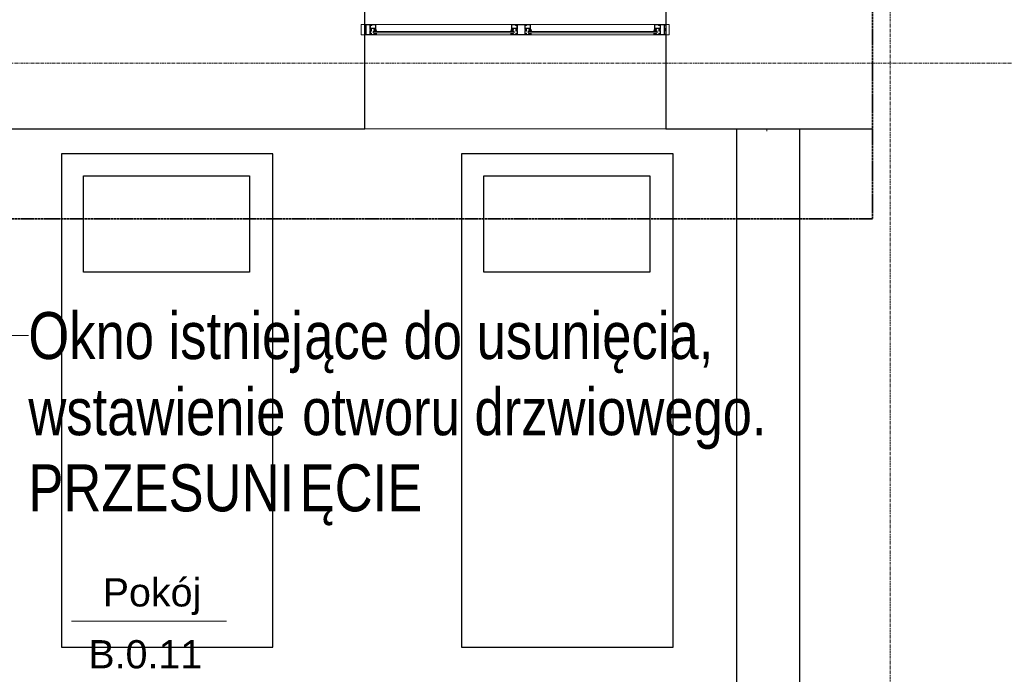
# Model space of a CAD drawing. Header units: millimetres. Extents: x -56965 to 15328, y -25411 to 16900.
# Tile 42 of 69: x -28111 to -23923, y -226 to 2561. Entities that reach past the tile are written whole.
import ezdxf

# ---------------------------------------------------------------- set-up
doc = ezdxf.new("R2010")
doc.units = ezdxf.units.MM
doc.linetypes.add('__FK_przerywana', pattern=[3.2004, 1.6002, -1.6002])
doc.linetypes.add('Linia siatki', pattern=[22.225, 12.7, -3.175, 3.175, -3.175])
for name, color, linetype, lineweight in [('A-AREA-IDEN', 7, 'Continuous', 5), ('A-DETL-GENF', 7, 'Continuous', 5), ('A-GLAZ', 7, 'Continuous', 5), ('A-WALL', 7, 'Continuous', 5), ('G-ANNO-TEXT', 7, 'Continuous', 5), ('G-IMPT', 7, 'Continuous', 5), ('S-GRID', 7, 'Continuous', 5)]:
    doc.layers.add(name, color=color, linetype=linetype, lineweight=lineweight)
doc.layers.add('A-DETL', color=7, linetype='Continuous', lineweight=5, true_color=0x00a600)
doc.styles.add('Arial_1', font='arial.ttf', dxfattribs={"width": 0.8, "height": 200})
doc.styles.add('Arial_3', font='arial.ttf', dxfattribs={"height": 120})

# ---------------------------------------------------------------- blocks, each defined once
blk = doc.blocks.new('Aluprof_MB-45_I_Alu_Window-FIX-4-panel_ENG_R-00495 - 1230 x 1480-1588573-PARTER')
at = {"layer": 'A-DETL-GENF'}
for p, q in [((-68.5, -120), (-590, -120)), ((590, -120), (18.5, -120)), ((-63.7, -165), (-593.3, -165)), ((-590, -129), (-68.5, -129)), ((-590, -135), (-68.5, -135)), ((593.2, -165), (-13.9, -165)), ((18.5, -129), (590, -129)), ((18.5, -135), (590, -135))]:
    blk.add_line(p, q, dxfattribs=at)
at = {"layer": 'A-GLAZ', "color": 55, "true_color": 0xafaf3c}
for p, q in [((-655, -120), (-640, -120)), ((-655, -165), (-655, -120)), ((-640, -120), (-640, -165)), ((655, -120), (640, -120)), ((640, -120), (640, -165)), ((655, -165), (655, -120)), ((-640, -165), (-655, -165)), ((640, -165), (655, -165))]:
    blk.add_line(p, q, dxfattribs=at)
at = {"layer": 'G-IMPT'}
for p, q in [((-602.7, -135), (-602.4, -135)), ((-593.2, -138.6), (-595.1, -138.6)), ((-593, -143.4), (-592.9, -141.7)), ((-591.9, -143.6), (-592.8, -143.6)), ((-592.6, -137.7), (-592.7, -138.2)), ((-592.4, -135), (-590.9, -135)), ((-589.9, -136.7), (-591.1, -142.9)), ((-68.6, -136.7), (-67.4, -142.9)), ((-66.1, -135), (-67.6, -135)), ((-66.6, -143.6), (-65.7, -143.6)), ((-65.9, -137.7), (-65.8, -138.2)), ((-65.5, -143.4), (-65.6, -141.7)), ((-65.3, -138.6), (-63.4, -138.6)), ((-55.8, -135), (-56.1, -135)), ((5.8, -135), (6.1, -135)), ((15.3, -138.6), (13.4, -138.6)), ((15.5, -143.4), (15.6, -141.7)), ((16.6, -143.6), (15.7, -143.6)), ((15.9, -137.7), (15.8, -138.2)), ((16.1, -135), (17.6, -135)), ((18.6, -136.7), (17.4, -142.9)), ((589.9, -136.7), (591.1, -142.9)), ((592.4, -135), (590.9, -135)), ((591.9, -143.6), (592.8, -143.6)), ((592.6, -137.7), (592.7, -138.2)), ((593, -143.4), (592.9, -141.7)), ((593.2, -138.6), (595.1, -138.6)), ((602.7, -135), (602.4, -135))]:
    blk.add_line(p, q, dxfattribs=at)
at = {"layer": 'G-IMPT', "flags": 128}
for points in [[(-590, -120.5), (-590.5, -120), (-640, -120), (-640, -123.6), (-638.5, -124), (-638, -124), (-638, -122), (-635, -122), (-635, -131.7), (-634.8, -131.9), (-635, -132.1), (-635, -140), (-638, -140), (-638, -138), (-638.5, -138), (-640, -138.4), (-640, -146.6), (-638.5, -147), (-638, -147), (-638, -145), (-635, -145), (-635, -153.8), (-634.8, -154), (-635, -154.2), (-635, -163), (-638, -163), (-638, -161), (-638.5, -161), (-640, -161.4), (-640, -165), (-611, -165), (-611, -161.4), (-612.5, -161), (-613, -161), (-613, -163), (-616, -163), (-616, -154.2), (-616.2, -154), (-616, -153.8), (-616, -145), (-613, -145), (-613, -147), (-612.5, -147), (-611, -146.6), (-611, -135.9), (-611.2, -135.7), (-612, -135.7), (-612.2, -135.9), (-612.2, -137.2), (-616, -137.2), (-616, -132.1), (-616.2, -131.9), (-616, -131.7), (-616, -126.7), (-612.2, -126.7), (-612.2, -128), (-612, -128.2), (-611.2, -128.2), (-611, -128), (-611, -125.5), (-611.2, -125.3), (-614.5, -125.3), (-614.5, -124), (-616, -124), (-616, -121.6), (-600, -121.6), (-600, -124), (-601.5, -124), (-601.5, -125), (-598, -125), (-597, -124), (-598.5, -124), (-598.5, -121.5), (-591.5, -121.5), (-591.5, -124), (-593, -124), (-592, -125), (-590, -125)], [(-617.6, -138.2), (-617.1, -138.7), (-612.5, -138.7), (-612.5, -143.5), (-617.1, -143.5), (-617.6, -144), (-617.6, -163.4), (-633.4, -163.4), (-633.4, -144), (-633.9, -143.5), (-638.5, -143.5), (-638.5, -141.5), (-633.9, -141.5), (-633.4, -141), (-633.4, -121.6), (-617.6, -121.6)], [(-596.3, -128.9), (-597.9, -128.9), (-598.7, -129), (-600, -129), (-600.3, -128.7), (-600, -125.3), (-599.7, -125), (-590.3, -125), (-590, -125.3), (-589.7, -128.7), (-590, -129), (-591.3, -129), (-592.1, -128.9), (-593.7, -128.9), (-594.4, -129), (-595.6, -129)], [(-62.2, -128.9), (-60.6, -128.9), (-59.8, -129), (-58.5, -129), (-58.2, -128.7), (-58.5, -125.3), (-58.8, -125), (-68.2, -125), (-68.5, -125.3), (-68.8, -128.7), (-68.5, -129), (-67.2, -129), (-66.4, -128.9), (-64.8, -128.9), (-64.1, -129), (-62.9, -129)], [(18, -120), (18.5, -120.5), (18.5, -125), (16.5, -125), (15.5, -124), (17, -124), (17, -121.5), (10, -121.5), (10, -124), (11.5, -124), (10.5, -125), (7, -125), (7, -124), (8.5, -124), (8.5, -121.8), (-7.5, -121.8), (-7.5, -124), (-6, -124), (-6, -125.3), (-2.7, -125.3), (-2.5, -125.5), (-2.5, -128), (-2.7, -128.2), (-3.5, -128.2), (-3.7, -128), (-3.7, -126.7), (-7.6, -126.7), (-7.6, -131.7), (-7.8, -131.9), (-7.6, -132.1), (-7.6, -137.2), (-3.7, -137.2), (-3.7, -135.9), (-3.5, -135.7), (-2.7, -135.7), (-2.5, -135.9), (-2.5, -146.6), (-4, -147), (-4.5, -147), (-4.5, -145), (-7.5, -145), (-7.5, -153.8), (-7.7, -154), (-7.5, -154.2), (-7.5, -163), (-4.5, -163), (-4.5, -161), (-4, -161), (-2.5, -161.4), (-2.5, -165), (-47.5, -165), (-47.5, -161.4), (-46, -161), (-45.5, -161), (-45.5, -163), (-42.5, -163), (-42.5, -154.2), (-42.3, -154), (-42.5, -153.8), (-42.5, -145), (-45.5, -145), (-45.5, -147), (-46, -147), (-47.5, -146.6), (-47.5, -135.9), (-47.3, -135.7), (-46.5, -135.7), (-46.3, -135.9), (-46.3, -137.2), (-42.4, -137.2), (-42.4, -132.1), (-42.2, -131.9), (-42.4, -131.7), (-42.4, -126.7), (-46.3, -126.7), (-46.3, -128), (-46.5, -128.2), (-47.3, -128.2), (-47.5, -128), (-47.5, -125.5), (-47.3, -125.3), (-44, -125.3), (-44, -124), (-42.5, -124), (-42.5, -121.6), (-58.5, -121.6), (-58.5, -124), (-57, -124), (-57, -125), (-60.5, -125), (-61.5, -124), (-60, -124), (-60, -121.5), (-67, -121.5), (-67, -124), (-65.5, -124), (-66.5, -125), (-68.5, -125), (-68.5, -120.5), (-68, -120)], [(-40.7, -121.8), (-9.3, -121.8), (-9.3, -138.5), (-8.8, -139), (-4.3, -139), (-4.3, -143.2), (-8.8, -143.2), (-9.3, -143.7), (-9.3, -163.2), (-40.7, -163.2), (-40.7, -143.7), (-41.2, -143.2), (-45.7, -143.2), (-45.7, -139), (-41.2, -139), (-40.7, -138.5)], [(12.2, -128.9), (10.6, -128.9), (9.8, -129), (8.5, -129), (8.2, -128.7), (8.5, -125.3), (8.8, -125), (18.2, -125), (18.5, -125.3), (18.8, -128.7), (18.5, -129), (17.2, -129), (16.4, -128.9), (14.8, -128.9), (14.1, -129), (12.9, -129)], [(596.3, -128.9), (597.9, -128.9), (598.7, -129), (600, -129), (600.3, -128.7), (600, -125.3), (599.7, -125), (590.3, -125), (590, -125.3), (589.7, -128.7), (590, -129), (591.3, -129), (592.1, -128.9), (593.7, -128.9), (594.4, -129), (595.6, -129)], [(590, -120.5), (590.5, -120), (640, -120), (640, -123.6), (638.5, -124), (638, -124), (638, -122), (635, -122), (635, -131.7), (634.8, -131.9), (635, -132.1), (635, -140), (638, -140), (638, -138), (638.5, -138), (640, -138.4), (640, -146.6), (638.5, -147), (638, -147), (638, -145), (635, -145), (635, -153.8), (634.8, -154), (635, -154.2), (635, -163), (638, -163), (638, -161), (638.5, -161), (640, -161.4), (640, -165), (611, -165), (611, -161.4), (612.5, -161), (613, -161), (613, -163), (616, -163), (616, -154.2), (616.2, -154), (616, -153.8), (616, -145), (613, -145), (613, -147), (612.5, -147), (611, -146.6), (611, -135.9), (611.2, -135.7), (612, -135.7), (612.2, -135.9), (612.2, -137.2), (616, -137.2), (616, -132.1), (616.2, -131.9), (616, -131.7), (616, -126.7), (612.2, -126.7), (612.2, -128), (612, -128.2), (611.2, -128.2), (611, -128), (611, -125.5), (611.2, -125.3), (614.5, -125.3), (614.5, -124), (616, -124), (616, -121.6), (600, -121.6), (600, -124), (601.5, -124), (601.5, -125), (598, -125), (597, -124), (598.5, -124), (598.5, -121.5), (591.5, -121.5), (591.5, -124), (593, -124), (592, -125), (590, -125)], [(617.6, -138.2), (617.1, -138.7), (612.5, -138.7), (612.5, -143.5), (617.1, -143.5), (617.6, -144), (617.6, -163.4), (633.4, -163.4), (633.4, -144), (633.9, -143.5), (638.5, -143.5), (638.5, -141.5), (633.9, -141.5), (633.4, -141), (633.4, -121.6), (617.6, -121.6)], [(-613.2, -160.8), (-613.3, -161.2), (-613.9, -161.4), (-615, -160.7), (-614.7, -159.8), (-609.8, -159.8), (-609.8, -163.1), (-609.3, -163.6), (-595.4, -163.6), (-594.4, -162.6), (-594.4, -148.7), (-594.9, -148.2), (-612.2, -148.2), (-615.1, -148.2), (-615.5, -147.3), (-613.6, -145.5), (-613.2, -145.6), (-613.2, -147.2), (-611, -147.2), (-594.8, -147.2), (-594.3, -146.7), (-594.3, -144.5), (-595.5, -144.5), (-600.6, -142.6), (-601, -142.1), (-600.9, -141.7), (-600.2, -141.5), (-595.3, -143.3), (-594.5, -143.3), (-594.8, -141.5), (-593.5, -141.5), (-593, -142), (-593, -164.7), (-593.3, -165), (-611, -165), (-611, -160.8)], [(-45.3, -160.8), (-45.2, -161.2), (-44.6, -161.4), (-43.5, -160.7), (-43.8, -159.8), (-48.7, -159.8), (-48.7, -163.1), (-49.2, -163.6), (-63.1, -163.6), (-64.1, -162.6), (-64.1, -148.7), (-63.6, -148.2), (-46.3, -148.2), (-43.4, -148.2), (-43, -147.3), (-44.9, -145.5), (-45.3, -145.6), (-45.3, -147.2), (-47.5, -147.2), (-63.7, -147.2), (-64.2, -146.7), (-64.2, -144.5), (-63, -144.5), (-57.9, -142.6), (-57.5, -142.1), (-57.6, -141.7), (-58.3, -141.5), (-63.2, -143.3), (-64, -143.3), (-63.7, -141.5), (-65, -141.5), (-65.5, -142), (-65.5, -164.7), (-65.3, -165), (-47.5, -165), (-47.5, -160.8)], [(-4.7, -160.8), (-4.8, -161.2), (-5.4, -161.4), (-6.5, -160.7), (-6.2, -159.8), (-1.3, -159.8), (-1.3, -163.1), (-0.8, -163.6), (13.1, -163.6), (14.1, -162.6), (14.1, -148.7), (13.6, -148.2), (-3.7, -148.2), (-6.6, -148.2), (-7, -147.3), (-5.1, -145.5), (-4.7, -145.6), (-4.7, -147.2), (-2.5, -147.2), (13.7, -147.2), (14.2, -146.7), (14.2, -144.5), (13, -144.5), (7.9, -142.6), (7.5, -142.1), (7.6, -141.7), (8.3, -141.5), (13.2, -143.3), (14, -143.3), (13.7, -141.5), (15, -141.5), (15.5, -142), (15.5, -164.7), (15.2, -165), (-2.5, -165), (-2.5, -160.8)], [(613.2, -160.8), (613.3, -161.2), (613.9, -161.4), (615, -160.7), (614.7, -159.8), (609.8, -159.8), (609.8, -163.1), (609.3, -163.6), (595.4, -163.6), (594.4, -162.6), (594.4, -148.7), (594.9, -148.2), (612.2, -148.2), (615.1, -148.2), (615.5, -147.3), (613.6, -145.5), (613.2, -145.6), (613.2, -147.2), (611, -147.2), (594.8, -147.2), (594.3, -146.7), (594.3, -144.5), (595.5, -144.5), (600.6, -142.6), (601, -142.1), (600.9, -141.7), (600.2, -141.5), (595.3, -143.3), (594.5, -143.3), (594.8, -141.5), (593.5, -141.5), (593, -142), (593, -164.7), (593.2, -165), (611, -165), (611, -160.8)]]:
    blk.add_lwpolyline(points, close=True, dxfattribs=at)
for points in [[(-597, -125), (-597, -124), (-597.5, -124), (-597.5, -123.5), (-597.3, -123.1), (-596.5, -122), (-593.5, -122), (-592.7, -123.1), (-592.5, -123.5), (-592.5, -124), (-593, -124), (-593, -125)], [(-61.5, -125), (-61.5, -124), (-61, -124), (-61, -123.5), (-61.2, -123.1), (-62, -122), (-65, -122), (-65.8, -123.1), (-66, -123.5), (-66, -124), (-65.5, -124), (-65.5, -125)], [(11.5, -125), (11.5, -124), (11, -124), (11, -123.5), (11.2, -123.1), (12, -122), (15, -122), (15.8, -123.1), (16, -123.5), (16, -124), (15.5, -124), (15.5, -125)], [(597, -125), (597, -124), (597.5, -124), (597.5, -123.5), (597.3, -123.1), (596.5, -122), (593.5, -122), (592.7, -123.1), (592.5, -123.5), (592.5, -124), (593, -124), (593, -125)], [(-544, -129), (-604, -129), (-604, -135), (-544, -135)], [(-593.1, -141.5), (-595.2, -141.5), (-595.4, -142.3)], [(-114.5, -129), (-54.5, -129), (-54.5, -135), (-114.5, -135)], [(-65.4, -141.5), (-63.3, -141.5), (-63.1, -142.3)], [(64.5, -129), (4.5, -129), (4.5, -135), (64.5, -135)], [(15.4, -141.5), (13.3, -141.5), (13.1, -142.3)], [(544, -129), (604, -129), (604, -135), (544, -135)], [(593.1, -141.5), (595.2, -141.5), (595.4, -142.3)]]:
    blk.add_lwpolyline(points, dxfattribs=at)
at = {"layer": 'G-IMPT'}
for centre in [(-595, -123.7), (-63.5, -123.7), (13.5, -123.7), (595, -123.7)]:
    blk.add_circle(centre, 1, dxfattribs=at)
for centre, radius, start, end in [((-602.8, -135.8), 0.82, 88.3309, 254.1936), ((-606.2, -147), 10.9, 24.1906, 72.9309), ((-603, -142.1), 7.1, 38.4087, 84.7254), ((-597, -137.3), 0.57, 216.6541, 311.4905), ((-592.3, -139.8), 4.82, 91.8339, 154.522), ((-595.9, -142.2), 0.5, 224.7824, 345), ((-592.3, -139), 3.53, 72.0819, 164.2736), ((-595.1, -138), 0.606, 180.9387, 274.7577), ((-593.4, -138), 0.711, 284.2724, 341.4484), ((-593.1, -141.7), 0.2, 355, 90), ((-592.8, -143.4), 0.2, 175, 270), ((-591.2, -138), 1.38, 95.8715, 168.0912), ((-591.9, -142.8), 0.8, 270, 355.7208), ((-591.4, -136.1), 0.492, 278.4511, 68.4438), ((-591, -136.2), 1.19, 335.9195, 86.1021), ((-67.5, -136.2), 1.19, 93.8979, 204.0805), ((-67.1, -136.1), 0.492, 111.5562, 261.5489), ((-66.6, -142.8), 0.8, 184.2792, 270), ((-66.2, -139), 3.53, 15.7264, 107.9181), ((-67.3, -138), 1.38, 11.9088, 84.1285), ((-66.2, -139.8), 4.82, 25.478, 88.1661), ((-65.1, -138), 0.711, 198.5516, 255.7276), ((-65.7, -143.4), 0.2, 270, 5), ((-65.4, -141.7), 0.2, 90, 185), ((-63.4, -138), 0.606, 265.2423, 359.0613), ((-62.6, -142.2), 0.5, 195, 315.2176), ((-52.3, -147), 10.9, 107.0691, 155.8094), ((-61.5, -137.3), 0.57, 228.5095, 323.3459), ((-55.5, -142.1), 7.1, 95.2746, 141.5913), ((-55.7, -135.8), 0.82, 285.8064, 91.6691), ((5.7, -135.8), 0.82, 88.3309, 254.1936), ((2.3, -147), 10.9, 24.1906, 72.9309), ((5.5, -142.1), 7.1, 38.4087, 84.7254), ((11.5, -137.3), 0.57, 216.6541, 311.4905), ((16.2, -139.8), 4.82, 91.8339, 154.522), ((12.6, -142.2), 0.5, 224.7824, 345), ((16.2, -139), 3.53, 72.0819, 164.2736), ((13.4, -138), 0.606, 180.9387, 274.7577), ((15.1, -138), 0.711, 284.2724, 341.4484), ((15.4, -141.7), 0.2, 355, 90), ((15.7, -143.4), 0.2, 175, 270), ((17.3, -138), 1.38, 95.8715, 168.0912), ((16.6, -142.8), 0.8, 270, 355.7208), ((17.1, -136.1), 0.492, 278.4511, 68.4438), ((17.5, -136.2), 1.19, 335.9195, 86.1021), ((591, -136.2), 1.19, 93.8979, 204.0805), ((591.4, -136.1), 0.492, 111.5562, 261.5489), ((591.9, -142.8), 0.8, 184.2792, 270), ((592.3, -139), 3.53, 15.7264, 107.9181), ((591.2, -138), 1.38, 11.9088, 84.1285), ((592.3, -139.8), 4.82, 25.478, 88.1661), ((593.4, -138), 0.711, 198.5516, 255.7276), ((592.8, -143.4), 0.2, 270, 5), ((593.1, -141.7), 0.2, 90, 185), ((595.1, -138), 0.606, 265.2423, 359.0613), ((595.9, -142.2), 0.5, 195, 315.2176), ((606.2, -147), 10.9, 107.0691, 155.8094), ((597, -137.3), 0.57, 228.5095, 323.3459), ((603, -142.1), 7.1, 95.2746, 141.5913), ((602.8, -135.8), 0.82, 285.8064, 91.6691)]:
    blk.add_arc(centre, radius, start, end, dxfattribs=at)
blk = doc.blocks.new('AN_pomieszczenia - Room Tag With Area-359654-PARTER')
at = {"layer": 'A-AREA-IDEN'}
for p in [(-3.295, 0), (3.295, 0)]:
    blk.add_line(p, (0, 0), dxfattribs=at)

msp = doc.modelspace()

# ---------------------------------------------------------------- linework, layer by layer
for p, q in [((-25062.54222, 2095.59255), (-25062.54222, -3354.40745)), ((-25062.54222, 2095.59255), (-25062.54222, -3354.40745)), ((-24793.41602, -3784.40745), (-24793.41602, 2095.59255)), ((-27033.51584, 1989.71319), (-27933.51584, 1989.71319)), ((-27933.51584, 1989.71319), (-27933.51584, -110.28681)), ((-27033.51584, -110.28681), (-27033.51584, 1989.71319)), ((-25331.81784, 1989.71319), (-26231.81784, 1989.71319)), ((-26231.81784, 1989.71319), (-26231.81784, -110.28681)), ((-25331.81784, -110.28681), (-25331.81784, 1989.71319)), ((-27933.51584, -110.28681), (-27033.51584, -110.28681)), ((-26231.81784, -110.28681), (-25331.81784, -110.28681))]:
    msp.add_line(p, q)
for points in [[(-27839.15603, 1895.3387), (-27133.10595, 1895.3387), (-27133.10595, 1485.74682), (-27839.15603, 1485.74682)], [(-26137.45804, 1895.3387), (-25431.40796, 1895.3387), (-25431.40796, 1485.74682), (-26137.45804, 1485.74682)]]:
    msp.add_lwpolyline(points, close=True)
at = {"layer": 'A-DETL', "color": 5, "linetype": '__FK_przerywana', "lineweight": 35, "true_color": 0x0000ff}
for p, q in [((-24483.41602, 7665.19255), (-24483.41602, 1712.83967)), ((-24483.41602, 1712.83967), (-34062.97387, 1712.83967))]:
    msp.add_line(p, q, dxfattribs=at)
at = {"layer": 'A-WALL', "lineweight": 25}
for p, q in [((-26643.41602, 2095.59255), (-26643.41602, 2655.59255)), ((-25363.41602, 2655.59255), (-25363.41602, 2095.59255)), ((-28251.41602, 2095.59255), (-26643.41602, 2095.59255)), ((-25363.41602, 2095.59255), (-24483.41602, 2095.59255)), ((-24483.41602, 2095.59255), (-24483.41602, 2025.59255))]:
    msp.add_line(p, q, dxfattribs=at)
at = {"layer": 'A-WALL'}
msp.add_line((-25363.41602, 2095.59255), (-26643.41602, 2095.59255), dxfattribs=at)
at = {"layer": 'A-WALL', "color": 252, "true_color": 0x838383}
msp.add_line((-24933.41602, 2085.59255), (-24933.41602, 2095.59255), dxfattribs=at)
at = {"layer": 'G-ANNO-TEXT', "color": 1, "true_color": 0xff0000}
msp.add_line((-28269.39847, 1216.01108), (-28073.77139, 1216.01108), dxfattribs=at)
at = {"layer": 'S-GRID', "linetype": 'Linia siatki'}
for p, q in [((-24408.41602, 10521.57226), (-24408.41602, -21375.48764)), ((-55866.74056, 2375.59255), (1287.74041, 2375.59255))]:
    msp.add_line(p, q, dxfattribs=at)

# ---------------------------------------------------------------- block references
at = {"layer": 'A-AREA-IDEN', "xscale": 99.99999999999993, "yscale": 99.99999999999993, "zscale": 99.99999999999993}
msp.add_blockref('AN_pomieszczenia - Room Tag With Area-359654-PARTER', (-27560.70488, 0), dxfattribs=at)
at = {"layer": 'A-GLAZ', "color": 55, "true_color": 0xafaf3c, "rotation": 180}
msp.add_blockref('Aluprof_MB-45_I_Alu_Window-FIX-4-panel_ENG_R-00495 - 1230 x 1480-1588573-PARTER', (-26003.41602, 2375.59255), dxfattribs=at)

# ---------------------------------------------------------------- texts
at = {"layer": 'A-AREA-IDEN', "char_height": 120, "attachment_point": 1, "style": 'Arial_3'}
for s, insert, width in [('Pokój', (-27757.76786, 182.89522), 3623.6275), ('B.0.11', (-27818.86907, -80.41878), 633.333125)]:
    msp.add_mtext(s, dxfattribs=dict(at, insert=insert, width=width))
at = {"layer": 'G-ANNO-TEXT', "color": 1, "true_color": 0xff0000, "char_height": 200, "attachment_point": 1, "style": 'Arial_1'}
for s, insert, width in [('ące do usunięcia,  ', (-26900.70066, 1316.01108), 2321.687), ('Okno istniej', (-28073.77139, 1316.01108), 1455.8645), ('wstawienie ', (-28073.77139, 991.8965), 1410.97), ('otworu drzwiowego.', (-26909.60472, 991.8965), 2398.649), ('PRZESUNI', (-28073.77139, 667.78191), 1398.143), ('ĘCIE', (-26920.18806, 667.78191), 647.7635)]:
    msp.add_mtext(s, dxfattribs=dict(at, insert=insert, width=width))

doc.saveas('drawing.dxf')
